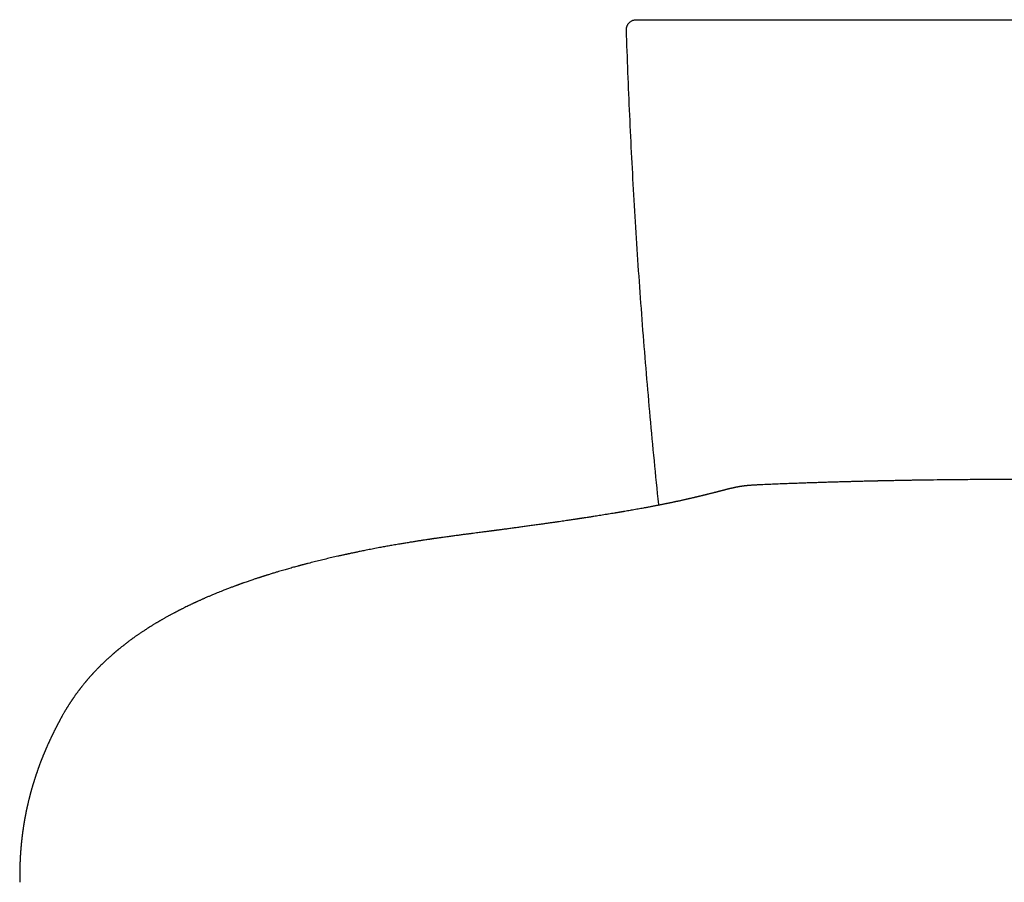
# Model space of a CAD drawing. Header units: millimetres. Extents: x 8 to 562, y 12 to 805.
# Tile 6 of 256: x 265 to 315, y 333 to 376. Entities that reach past the tile are written whole.
import ezdxf

# ---------------------------------------------------------------- set-up
doc = ezdxf.new("R2010")
doc.units = ezdxf.units.MM

msp = doc.modelspace()

# ---------------------------------------------------------------- linework, layer by layer
at = {"color": 7, "linetype": 'Continuous', "lineweight": 30}
for p, q in [((297.075, 376.029), (331.921, 376.029)), ((286.246, 350.004), (286.251, 350.005))]:
    msp.add_line(p, q, dxfattribs=at)
msp.add_open_spline([(295.515, 375.512), (295.515, 375.529), (295.515, 375.562), (295.521, 375.612), (295.532, 375.661), (295.547, 375.709), (295.568, 375.755), (295.593, 375.798), (295.622, 375.839), (295.655, 375.877), (295.692, 375.911), (295.731, 375.942), (295.774, 375.968), (295.819, 375.99), (295.866, 376.007), (295.915, 376.019), (295.965, 376.027), (295.998, 376.028), (296.015, 376.029)], degree=3, dxfattribs=at)
for points, knots in [([(296.015, 376.029), (296.016, 376.029), (296.018, 376.029), (296.034, 376.029), (296.06, 376.029), (296.096, 376.029), (296.142, 376.029), (296.198, 376.029), (296.265, 376.029), (296.343, 376.029), (296.429, 376.029), (296.523, 376.029), (296.624, 376.029), (296.73, 376.029), (296.842, 376.029), (296.957, 376.029), (297.036, 376.029), (297.075, 376.029)], [0, 0, 0, 0, 0.066455, 0.13318, 0.199891, 0.266327, 0.331195, 0.39606, 0.464268, 0.532652, 0.600837, 0.667266, 0.733885, 0.800295, 0.866793, 0.933506, 1, 1, 1, 1]), ([(297.146, 351.633), (297.145, 351.646), (297.065, 352.391), (296.92, 353.868), (296.713, 356.059), (296.523, 358.243), (296.347, 360.421), (296.186, 362.599), (296.038, 364.778), (295.905, 366.943), (295.787, 369.095), (295.682, 371.234), (295.591, 373.373), (295.54, 374.799), (295.515, 375.512)], [0, 0, 0, 0, 0.0015956, 0.093571, 0.1855417, 0.2767567, 0.3679729, 0.4591917, 0.5504124, 0.6416341, 0.7312272, 0.8208198, 0.9104111, 1, 1, 1, 1]), ([(326.82, 352.652), (326.693, 352.658), (326.444, 352.669), (326.077, 352.684), (325.723, 352.699), (325.381, 352.712), (325.053, 352.724), (324.743, 352.735), (324.451, 352.746), (324.177, 352.755), (323.914, 352.764), (323.662, 352.772), (323.418, 352.779), (323.181, 352.787), (322.951, 352.794), (322.735, 352.8), (322.532, 352.806), (322.341, 352.811), (322.167, 352.816), (322.008, 352.82), (321.864, 352.823), (321.731, 352.827), (321.61, 352.83), (321.502, 352.833), (321.407, 352.835), (321.324, 352.837), (321.252, 352.839), (321.189, 352.84), (321.137, 352.841), (321.091, 352.842), (321.052, 352.843), (321.019, 352.844), (320.992, 352.845), (320.966, 352.845), (320.932, 352.846), (320.884, 352.847), (320.82, 352.849), (320.747, 352.85), (320.665, 352.852), (320.576, 352.854), (320.48, 352.856), (320.38, 352.858), (320.278, 352.86), (320.125, 352.863), (319.919, 352.868), (319.655, 352.873), (319.377, 352.878), (319.086, 352.883), (318.783, 352.887), (318.469, 352.892), (318.142, 352.897), (317.803, 352.901), (317.45, 352.905), (317.084, 352.909), (316.706, 352.912), (316.319, 352.915), (315.856, 352.918), (315.321, 352.92), (314.628, 352.922), (313.852, 352.921), (312.996, 352.917), (312.15, 352.911), (311.347, 352.903), (310.586, 352.893), (310.042, 352.885), (309.68, 352.879), (309.501, 352.875), (309.332, 352.872), (309.172, 352.869), (309.023, 352.866), (308.88, 352.863), (308.743, 352.861), (308.614, 352.858), (308.498, 352.856), (308.394, 352.853), (308.302, 352.851), (308.223, 352.85), (308.159, 352.848), (308.108, 352.847), (308.07, 352.846), (308.04, 352.845), (308.018, 352.845), (308, 352.845), (307.983, 352.844), (307.961, 352.844), (307.927, 352.843), (307.879, 352.842), (307.816, 352.84), (307.742, 352.838), (307.657, 352.836), (307.561, 352.834), (307.454, 352.831), (307.335, 352.829), (307.204, 352.825), (307.062, 352.822), (306.903, 352.817), (306.726, 352.813), (306.53, 352.807), (306.32, 352.801), (306.096, 352.795), (305.865, 352.788), (305.63, 352.781), (305.39, 352.773), (305.138, 352.765), (304.875, 352.757), (304.601, 352.747), (304.315, 352.738), (304.007, 352.726), (303.676, 352.714), (303.322, 352.701), (302.953, 352.686), (302.571, 352.67), (302.312, 352.658), (302.18, 352.652)], [0, 0, 0, 0, 0.015562, 0.030585, 0.045071, 0.059021, 0.072437, 0.085319, 0.096977, 0.108162, 0.118875, 0.129117, 0.138887, 0.148736, 0.158056, 0.166849, 0.175113, 0.18285, 0.190061, 0.196377, 0.202226, 0.207607, 0.212521, 0.216967, 0.220748, 0.224109, 0.227052, 0.229576, 0.231682, 0.233453, 0.235128, 0.236461, 0.23745, 0.238365, 0.239584, 0.241642, 0.244225, 0.247331, 0.250548, 0.254183, 0.258121, 0.262169, 0.266324, 0.270586, 0.280705, 0.291379, 0.302608, 0.314391, 0.326728, 0.339384, 0.352575, 0.3663, 0.380559, 0.395353, 0.41068, 0.426458, 0.442229, 0.466856, 0.491295, 0.526301, 0.560906, 0.595107, 0.628899, 0.658296, 0.687372, 0.694929, 0.702208, 0.709072, 0.715522, 0.721556, 0.727176, 0.732913, 0.738141, 0.742862, 0.747074, 0.750778, 0.753973, 0.756661, 0.758595, 0.76014, 0.761297, 0.762291, 0.762796, 0.763424, 0.764337, 0.765536, 0.76758, 0.770132, 0.773193, 0.77661, 0.780496, 0.784852, 0.789677, 0.794971, 0.800735, 0.806969, 0.814369, 0.822339, 0.830878, 0.839988, 0.849669, 0.858965, 0.868733, 0.878975, 0.889691, 0.900881, 0.912546, 0.924687, 0.938592, 0.953074, 0.968136, 0.983777, 1, 1, 1, 1]), ([(302.181, 352.652), (302.163, 352.651), (302.129, 352.65), (302.082, 352.647), (302.043, 352.645), (302.011, 352.644), (301.987, 352.643), (301.968, 352.642), (301.952, 352.641), (301.935, 352.64), (301.917, 352.639), (301.888, 352.637), (301.848, 352.634), (301.792, 352.631), (301.735, 352.627), (301.68, 352.622), (301.634, 352.618), (301.591, 352.614), (301.55, 352.61), (301.514, 352.606), (301.482, 352.603), (301.457, 352.6), (301.437, 352.598), (301.42, 352.595), (301.401, 352.593), (301.382, 352.591), (301.363, 352.588), (301.345, 352.586), (301.329, 352.583), (301.315, 352.581), (301.304, 352.58), (301.293, 352.578), (301.28, 352.576), (301.263, 352.573), (301.245, 352.571), (301.226, 352.567), (301.209, 352.565), (301.193, 352.562), (301.178, 352.559), (301.16, 352.556), (301.139, 352.553), (301.117, 352.549), (301.095, 352.545), (301.076, 352.541), (301.06, 352.538), (301.047, 352.535), (301.035, 352.533), (301.025, 352.531), (301.011, 352.528), (300.996, 352.525), (300.978, 352.521), (300.959, 352.517), (300.938, 352.513), (300.915, 352.508), (300.889, 352.502), (300.862, 352.496), (300.836, 352.49), (300.812, 352.485), (300.792, 352.48), (300.772, 352.476), (300.755, 352.471), (300.739, 352.468), (300.725, 352.464), (300.71, 352.461), (300.693, 352.457), (300.673, 352.452), (300.65, 352.446), (300.626, 352.44), (300.603, 352.435), (300.578, 352.429), (300.553, 352.422), (300.527, 352.416), (300.5, 352.409), (300.47, 352.401), (300.438, 352.393), (300.404, 352.385), (300.371, 352.376), (300.34, 352.368), (300.31, 352.361), (300.282, 352.353), (300.253, 352.346), (300.224, 352.338), (300.195, 352.331), (300.166, 352.323), (300.139, 352.316), (300.114, 352.31), (300.092, 352.304), (300.069, 352.298), (300.042, 352.291), (300.009, 352.283), (299.972, 352.273), (299.931, 352.263), (299.885, 352.251), (299.833, 352.238), (299.783, 352.225), (299.734, 352.213), (299.689, 352.202), (299.644, 352.19), (299.599, 352.179), (299.558, 352.169), (299.518, 352.159), (299.478, 352.149), (299.437, 352.139), (299.392, 352.128), (299.344, 352.116), (299.295, 352.104), (299.246, 352.092), (299.196, 352.08), (299.146, 352.068), (299.103, 352.058), (299.069, 352.05), (299.044, 352.044), (299.021, 352.038), (298.998, 352.033), (298.973, 352.027), (298.946, 352.021), (298.916, 352.014), (298.88, 352.005), (298.835, 351.995), (298.78, 351.982), (298.731, 351.971), (298.689, 351.961), (298.657, 351.954), (298.623, 351.946), (298.592, 351.939), (298.565, 351.933), (298.542, 351.928), (298.524, 351.924), (298.508, 351.92), (298.493, 351.917), (298.47, 351.912), (298.437, 351.904), (298.391, 351.894), (298.335, 351.882), (298.27, 351.867), (298.197, 351.851), (298.132, 351.837), (298.08, 351.826), (298.046, 351.819), (298.019, 351.813), (297.997, 351.808), (297.978, 351.804), (297.95, 351.798), (297.91, 351.79), (297.857, 351.778), (297.795, 351.765), (297.734, 351.753), (297.675, 351.74), (297.623, 351.73), (297.572, 351.719), (297.527, 351.71), (297.476, 351.699), (297.415, 351.687), (297.339, 351.672), (297.259, 351.656), (297.176, 351.639), (297.098, 351.624), (297.029, 351.61), (296.972, 351.599), (296.921, 351.589), (296.875, 351.58), (296.826, 351.571), (296.772, 351.561), (296.701, 351.547), (296.619, 351.532), (296.531, 351.515), (296.449, 351.5), (296.353, 351.482), (296.24, 351.462), (296.105, 351.437), (295.964, 351.412), (295.827, 351.388), (295.695, 351.365), (295.567, 351.342), (295.46, 351.324), (295.376, 351.31), (295.323, 351.301), (295.273, 351.292), (295.23, 351.285), (295.194, 351.279), (295.166, 351.274), (295.143, 351.27), (295.12, 351.266), (295.092, 351.262), (295.058, 351.256), (295.017, 351.249), (294.971, 351.241), (294.887, 351.227), (294.769, 351.208), (294.614, 351.182), (294.459, 351.157), (294.303, 351.132), (294.156, 351.109), (294.015, 351.086), (293.868, 351.063), (293.713, 351.039), (293.551, 351.014), (293.426, 350.995), (293.337, 350.981), (293.284, 350.973), (293.238, 350.966), (293.199, 350.96), (293.169, 350.956), (293.144, 350.952), (293.118, 350.948), (293.084, 350.943), (293.039, 350.936), (292.981, 350.927), (292.915, 350.917), (292.835, 350.906), (292.74, 350.891), (292.627, 350.875), (292.503, 350.856), (292.367, 350.836), (292.219, 350.815), (292.062, 350.792), (291.896, 350.768), (291.723, 350.744), (291.543, 350.718), (291.361, 350.692), (291.155, 350.663), (290.926, 350.631), (290.676, 350.597), (290.436, 350.564), (290.206, 350.532), (289.985, 350.502), (289.802, 350.478), (289.655, 350.458), (289.543, 350.443), (289.434, 350.429), (289.328, 350.415), (289.228, 350.401), (289.143, 350.39), (289.073, 350.381), (289.017, 350.373), (288.967, 350.367), (288.924, 350.361), (288.886, 350.356), (288.855, 350.352), (288.829, 350.349), (288.806, 350.346), (288.782, 350.342), (288.752, 350.339), (288.711, 350.333), (288.656, 350.326), (288.585, 350.317), (288.503, 350.306), (288.408, 350.293), (288.301, 350.279), (288.182, 350.264), (288.048, 350.246), (287.9, 350.227), (287.736, 350.206), (287.559, 350.183), (287.369, 350.158), (287.167, 350.131), (286.953, 350.103), (286.729, 350.072), (286.491, 350.04), (286.329, 350.018), (286.246, 350.006)], [0, 0, 0, 0, 0.0026485, 0.0049072, 0.0067769, 0.0082586, 0.0094587, 0.0102356, 0.0110035, 0.0118404, 0.0127471, 0.0137242, 0.016308, 0.0190463, 0.022736, 0.0258787, 0.0287094, 0.0319491, 0.0347405, 0.0376633, 0.0402078, 0.0423519, 0.0438816, 0.0452821, 0.0467707, 0.0488524, 0.0505813, 0.0524668, 0.0541112, 0.0554818, 0.0565793, 0.0575332, 0.0589957, 0.0608609, 0.0630821, 0.0651157, 0.0672453, 0.0689435, 0.0708849, 0.073154, 0.0757531, 0.0786978, 0.0819109, 0.0845292, 0.0867112, 0.0884615, 0.0900387, 0.0915962, 0.0931339, 0.095717, 0.0983941, 0.1012202, 0.1042815, 0.107829, 0.1118749, 0.1161425, 0.1204577, 0.1238817, 0.1272641, 0.1303276, 0.1330447, 0.1354154, 0.1375259, 0.1398503, 0.1424614, 0.1457888, 0.1494889, 0.1533227, 0.1569427, 0.160346, 0.1644754, 0.168281, 0.1722373, 0.1767793, 0.1816347, 0.1865885, 0.1914019, 0.1960747, 0.1999194, 0.2038102, 0.2077478, 0.2117322, 0.215739, 0.2194195, 0.2231919, 0.2263529, 0.228927, 0.2315354, 0.2350761, 0.2390589, 0.2434835, 0.2483517, 0.2537008, 0.2595436, 0.2658797, 0.2705218, 0.2753966, 0.2802786, 0.2848324, 0.2890551, 0.2929506, 0.2967472, 0.30058, 0.3050047, 0.3094768, 0.3139762, 0.3184556, 0.3229132, 0.3273489, 0.3315476, 0.3340328, 0.3361824, 0.3380059, 0.3398476, 0.3418812, 0.3441069, 0.3465246, 0.3491344, 0.3530118, 0.3573358, 0.3621071, 0.3645116, 0.3670156, 0.3696188, 0.3720648, 0.374131, 0.3758176, 0.3771244, 0.3781599, 0.3792811, 0.3805162, 0.3832737, 0.3864706, 0.3906117, 0.395233, 0.4003317, 0.4059079, 0.4087426, 0.4110719, 0.4128941, 0.4142208, 0.4154718, 0.416859, 0.4198859, 0.4234097, 0.4274703, 0.4321184, 0.435341, 0.4387958, 0.4421674, 0.4450621, 0.4474984, 0.4518398, 0.4565413, 0.4615307, 0.4666357, 0.4718487, 0.4756412, 0.4790696, 0.4820708, 0.484649, 0.4873524, 0.4905676, 0.4942946, 0.4997242, 0.5047613, 0.5093961, 0.5137309, 0.5211357, 0.5285045, 0.5362215, 0.5443928, 0.5508321, 0.5576837, 0.5649575, 0.5679306, 0.5708753, 0.5734828, 0.5757287, 0.5776128, 0.5791351, 0.580156, 0.581273, 0.5827177, 0.5844905, 0.5865911, 0.5890198, 0.5917767, 0.5996387, 0.6071683, 0.6154645, 0.6233143, 0.6307169, 0.6376723, 0.6443072, 0.652656, 0.6606191, 0.6681958, 0.6709374, 0.6735892, 0.6758739, 0.6777327, 0.6791657, 0.6802653, 0.681463, 0.6828135, 0.6852444, 0.6880451, 0.6912122, 0.6947459, 0.6995829, 0.7049716, 0.7109123, 0.7174049, 0.7244497, 0.7320469, 0.7397164, 0.7478777, 0.7564881, 0.7650374, 0.773378, 0.7854029, 0.796965, 0.8080637, 0.8186985, 0.8288687, 0.8385738, 0.8438807, 0.8490374, 0.854044, 0.8589003, 0.8635655, 0.8677782, 0.8706104, 0.8731619, 0.8754327, 0.8774228, 0.8791322, 0.8805609, 0.8817088, 0.8827093, 0.8837137, 0.8850554, 0.8867346, 0.8893892, 0.8926017, 0.8963721, 0.9007004, 0.9055869, 0.9110315, 0.9170343, 0.9239062, 0.9313883, 0.9394807, 0.9481835, 0.9574968, 0.9672383, 0.977569, 0.9884894, 1, 1, 1, 1]), ([(286.251, 350.008), (286.232, 350.005), (286.184, 349.998), (286.109, 349.988), (286.029, 349.976), (285.96, 349.966), (285.901, 349.958), (285.852, 349.951), (285.813, 349.945), (285.785, 349.941), (285.765, 349.938), (285.748, 349.936), (285.726, 349.932), (285.691, 349.927), (285.643, 349.92), (285.584, 349.911), (285.516, 349.901), (285.417, 349.886), (285.286, 349.866), (285.119, 349.841), (284.939, 349.812), (284.747, 349.782), (284.545, 349.749), (284.34, 349.715), (284.114, 349.677), (283.87, 349.635), (283.61, 349.589), (283.36, 349.544), (283.145, 349.504), (282.962, 349.47), (282.811, 349.441), (282.663, 349.412), (282.521, 349.384), (282.386, 349.358), (282.263, 349.333), (282.151, 349.31), (282.051, 349.29), (281.959, 349.271), (281.877, 349.253), (281.8, 349.237), (281.729, 349.222), (281.663, 349.208), (281.614, 349.198), (281.574, 349.189), (281.539, 349.182), (281.497, 349.173), (281.447, 349.162), (281.389, 349.149), (281.322, 349.135), (281.249, 349.118), (281.171, 349.101), (281.093, 349.084), (280.94, 349.049), (280.715, 348.998), (280.419, 348.928), (280.125, 348.857), (279.829, 348.784), (279.608, 348.728), (279.463, 348.69), (279.397, 348.673), (279.335, 348.657), (279.281, 348.642), (279.234, 348.63), (279.195, 348.619), (279.164, 348.611), (279.139, 348.605), (279.118, 348.599), (279.095, 348.593), (279.068, 348.585), (279.036, 348.577), (278.98, 348.562), (278.897, 348.539), (278.787, 348.509), (278.667, 348.475), (278.547, 348.442), (278.426, 348.407), (278.306, 348.373), (278.176, 348.335), (278.037, 348.294), (277.912, 348.257), (277.805, 348.224), (277.716, 348.197), (277.625, 348.169), (277.543, 348.144), (277.473, 348.122), (277.42, 348.105), (277.378, 348.092), (277.345, 348.081), (277.316, 348.072), (277.284, 348.062), (277.247, 348.05), (277.204, 348.036), (277.159, 348.022), (277.111, 348.006), (277.061, 347.99), (277.002, 347.971), (276.936, 347.949), (276.862, 347.924), (276.782, 347.897), (276.695, 347.868), (276.603, 347.837), (276.506, 347.803), (276.404, 347.768), (276.32, 347.738), (276.254, 347.715), (276.209, 347.699), (276.163, 347.682), (276.117, 347.666), (276.073, 347.65), (276.033, 347.635), (275.997, 347.622), (275.968, 347.612), (275.945, 347.603), (275.924, 347.596), (275.894, 347.584), (275.85, 347.568), (275.79, 347.546), (275.721, 347.52), (275.644, 347.491), (275.562, 347.46), (275.475, 347.426), (275.385, 347.392), (275.279, 347.35), (275.158, 347.302), (275.026, 347.249), (274.91, 347.201), (274.809, 347.16), (274.726, 347.125), (274.651, 347.094), (274.582, 347.064), (274.513, 347.035), (274.44, 347.003), (274.373, 346.974), (274.314, 346.948), (274.263, 346.926), (274.209, 346.902), (274.153, 346.877), (274.094, 346.851), (274.035, 346.824), (273.981, 346.799), (273.936, 346.779), (273.901, 346.763), (273.871, 346.749), (273.846, 346.737), (273.825, 346.727), (273.805, 346.718), (273.781, 346.707), (273.75, 346.692), (273.711, 346.674), (273.665, 346.652), (273.614, 346.628), (273.56, 346.602), (273.483, 346.565), (273.387, 346.518), (273.291, 346.471), (273.216, 346.433), (273.163, 346.406), (273.114, 346.382), (273.072, 346.36), (273.036, 346.342), (273.006, 346.327), (272.977, 346.312), (272.945, 346.295), (272.907, 346.275), (272.866, 346.254), (272.823, 346.231), (272.771, 346.204), (272.712, 346.172), (272.65, 346.139), (272.594, 346.109), (272.541, 346.08), (272.487, 346.05), (272.429, 346.018), (272.371, 345.986), (272.316, 345.955), (272.263, 345.925), (272.21, 345.895), (272.161, 345.866), (272.117, 345.841), (272.078, 345.818), (272.042, 345.797), (272.006, 345.776), (271.968, 345.753), (271.924, 345.727), (271.874, 345.698), (271.821, 345.666), (271.766, 345.632), (271.707, 345.596), (271.652, 345.562), (271.603, 345.531), (271.564, 345.507), (271.53, 345.485), (271.498, 345.465), (271.464, 345.443), (271.427, 345.419), (271.383, 345.391), (271.335, 345.36), (271.282, 345.325), (271.226, 345.288), (271.171, 345.252), (271.12, 345.217), (271.072, 345.185), (271.026, 345.153), (270.976, 345.119), (270.923, 345.082), (270.871, 345.045), (270.824, 345.013), (270.783, 344.983), (270.746, 344.957), (270.71, 344.931), (270.673, 344.904), (270.633, 344.874), (270.59, 344.843), (270.547, 344.811), (270.507, 344.781), (270.47, 344.753), (270.434, 344.725), (270.397, 344.697), (270.358, 344.667), (270.318, 344.637), (270.28, 344.607), (270.245, 344.579), (270.203, 344.546), (270.154, 344.507), (270.095, 344.46), (270.048, 344.421), (270.013, 344.393), (269.992, 344.376), (269.972, 344.36), (269.955, 344.345), (269.939, 344.332), (269.924, 344.319), (269.909, 344.306), (269.89, 344.291), (269.869, 344.273), (269.846, 344.254), (269.823, 344.234), (269.8, 344.215), (269.779, 344.196), (269.753, 344.174), (269.725, 344.15), (269.694, 344.123), (269.663, 344.096), (269.629, 344.066), (269.593, 344.034), (269.556, 344.001), (269.517, 343.966), (269.478, 343.93), (269.438, 343.894), (269.398, 343.856), (269.361, 343.822), (269.329, 343.792), (269.304, 343.768), (269.28, 343.745), (269.256, 343.723), (269.215, 343.683), (269.158, 343.628), (269.093, 343.564), (269.036, 343.507), (268.985, 343.455), (268.931, 343.4), (268.876, 343.342), (268.817, 343.281), (268.771, 343.232), (268.737, 343.195), (268.718, 343.175), (268.7, 343.155), (268.681, 343.134), (268.659, 343.11), (268.635, 343.084), (268.608, 343.053), (268.579, 343.02), (268.549, 342.987), (268.522, 342.956), (268.494, 342.924), (268.465, 342.891), (268.434, 342.855), (268.407, 342.823), (268.383, 342.795), (268.363, 342.771), (268.344, 342.748), (268.322, 342.722), (268.296, 342.69), (268.262, 342.648), (268.224, 342.602), (268.185, 342.554), (268.154, 342.513), (268.128, 342.481), (268.109, 342.457), (268.09, 342.433), (268.074, 342.411), (268.06, 342.393), (268.047, 342.377), (268.035, 342.361), (268.021, 342.342), (268, 342.315), (267.975, 342.282), (267.947, 342.244), (267.92, 342.207), (267.893, 342.17), (267.866, 342.133), (267.84, 342.098), (267.815, 342.062), (267.79, 342.027), (267.766, 341.992), (267.741, 341.957), (267.72, 341.926), (267.703, 341.901), (267.691, 341.884), (267.681, 341.869), (267.672, 341.856), (267.663, 341.843), (267.653, 341.829), (267.641, 341.81), (267.625, 341.786), (267.607, 341.759), (267.589, 341.731), (267.571, 341.705), (267.556, 341.681), (267.543, 341.662), (267.531, 341.643), (267.518, 341.623), (267.5, 341.594), (267.478, 341.559), (267.453, 341.52), (267.43, 341.483), (267.407, 341.445), (267.384, 341.408), (267.361, 341.37), (267.337, 341.33), (267.315, 341.294), (267.299, 341.265), (267.284, 341.242), (267.264, 341.207), (267.24, 341.165), (267.213, 341.118), (267.189, 341.076), (267.166, 341.034), (267.143, 340.993), (267.12, 340.951), (267.098, 340.91), (267.079, 340.875), (267.063, 340.846), (267.05, 340.821), (267.036, 340.796), (267.021, 340.767), (267.004, 340.736), (266.986, 340.701), (266.967, 340.665), (266.948, 340.629), (266.93, 340.595), (266.915, 340.567), (266.903, 340.543), (266.893, 340.524), (266.883, 340.504), (266.873, 340.484), (266.862, 340.463), (266.851, 340.442), (266.84, 340.419), (266.826, 340.393), (266.812, 340.363), (266.794, 340.328), (266.775, 340.291), (266.756, 340.251), (266.738, 340.215), (266.722, 340.182), (266.708, 340.153), (266.695, 340.127), (266.684, 340.104), (266.673, 340.082), (266.663, 340.061), (266.654, 340.042), (266.645, 340.023), (266.635, 340.002), (266.624, 339.978), (266.61, 339.95), (266.595, 339.916), (266.577, 339.879), (266.56, 339.842), (266.544, 339.807), (266.527, 339.771), (266.509, 339.731), (266.488, 339.686), (266.468, 339.641), (266.449, 339.599), (266.432, 339.559), (266.414, 339.518), (266.396, 339.478), (266.379, 339.438), (266.363, 339.402), (266.349, 339.368), (266.337, 339.34), (266.326, 339.315), (266.315, 339.289), (266.303, 339.26), (266.291, 339.231), (266.278, 339.201), (266.266, 339.172), (266.254, 339.142), (266.24, 339.108), (266.224, 339.07), (266.208, 339.03), (266.192, 338.99), (266.177, 338.952), (266.162, 338.916), (266.15, 338.883), (266.139, 338.855), (266.128, 338.829), (266.117, 338.801), (266.105, 338.768), (266.09, 338.729), (266.073, 338.685), (266.056, 338.64), (266.04, 338.595), (266.024, 338.554), (266.01, 338.516), (265.997, 338.48), (265.984, 338.445), (265.972, 338.411), (265.961, 338.378), (265.949, 338.344), (265.935, 338.307), (265.921, 338.266), (265.907, 338.226), (265.895, 338.189), (265.883, 338.155), (265.872, 338.123), (265.861, 338.091), (265.85, 338.057), (265.837, 338.019), (265.824, 337.98), (265.811, 337.939), (265.797, 337.897), (265.784, 337.854), (265.77, 337.812), (265.757, 337.771), (265.745, 337.732), (265.734, 337.695), (265.724, 337.663), (265.716, 337.637), (265.71, 337.616), (265.703, 337.594), (265.696, 337.57), (265.688, 337.543), (265.68, 337.515), (265.666, 337.469), (265.648, 337.406), (265.629, 337.341), (265.615, 337.291), (265.606, 337.257), (265.597, 337.224), (265.588, 337.192), (265.58, 337.161), (265.571, 337.129), (265.562, 337.095), (265.553, 337.061), (265.544, 337.028), (265.536, 336.996), (265.528, 336.964), (265.52, 336.932), (265.511, 336.899), (265.503, 336.864), (265.491, 336.817), (265.477, 336.758), (265.462, 336.698), (265.451, 336.65), (265.443, 336.616), (265.436, 336.585), (265.429, 336.555), (265.422, 336.523), (265.414, 336.49), (265.407, 336.456), (265.4, 336.426), (265.394, 336.399), (265.389, 336.373), (265.383, 336.346), (265.377, 336.317), (265.37, 336.286), (265.364, 336.254), (265.357, 336.221), (265.351, 336.192), (265.346, 336.167), (265.342, 336.147), (265.338, 336.128), (265.334, 336.109), (265.331, 336.089), (265.326, 336.067), (265.321, 336.043), (265.316, 336.017), (265.312, 335.991), (265.307, 335.966), (265.303, 335.943), (265.298, 335.919), (265.293, 335.893), (265.288, 335.863), (265.282, 335.831), (265.276, 335.795), (265.27, 335.758), (265.263, 335.722), (265.257, 335.686), (265.251, 335.65), (265.245, 335.612), (265.239, 335.573), (265.233, 335.535), (265.227, 335.498), (265.221, 335.462), (265.215, 335.423), (265.209, 335.383), (265.204, 335.348), (265.2, 335.319), (265.197, 335.296), (265.193, 335.273), (265.19, 335.248), (265.186, 335.219), (265.182, 335.187), (265.177, 335.156), (265.174, 335.128), (265.171, 335.104), (265.168, 335.082), (265.165, 335.061), (265.162, 335.038), (265.159, 335.013), (265.156, 334.987), (265.153, 334.96), (265.149, 334.933), (265.147, 334.909), (265.144, 334.887), (265.142, 334.867), (265.139, 334.846), (265.137, 334.822), (265.134, 334.795), (265.13, 334.764), (265.127, 334.734), (265.124, 334.708), (265.122, 334.688), (265.121, 334.673), (265.119, 334.659), (265.118, 334.643), (265.116, 334.624), (265.114, 334.602), (265.111, 334.577), (265.109, 334.551), (265.107, 334.526), (265.105, 334.504), (265.103, 334.482), (265.101, 334.46), (265.099, 334.437), (265.097, 334.412), (265.094, 334.385), (265.092, 334.359), (265.09, 334.334), (265.088, 334.313), (265.087, 334.296), (265.086, 334.278), (265.084, 334.261), (265.083, 334.24), (265.081, 334.215), (265.079, 334.186), (265.077, 334.154), (265.075, 334.124), (265.073, 334.096), (265.071, 334.072), (265.07, 334.05), (265.069, 334.031), (265.068, 334.014), (265.067, 333.996), (265.065, 333.975), (265.064, 333.951), (265.063, 333.925), (265.061, 333.896), (265.06, 333.868), (265.058, 333.84), (265.057, 333.816), (265.056, 333.796), (265.055, 333.779), (265.054, 333.763), (265.054, 333.748), (265.053, 333.733), (265.053, 333.717), (265.052, 333.698), (265.051, 333.674), (265.05, 333.648), (265.049, 333.621), (265.048, 333.596), (265.047, 333.575), (265.046, 333.556), (265.046, 333.534), (265.045, 333.507), (265.044, 333.476), (265.043, 333.445), (265.042, 333.414), (265.042, 333.384), (265.041, 333.357), (265.041, 333.33), (265.04, 333.302), (265.039, 333.27), (265.039, 333.235), (265.038, 333.199), (265.038, 333.161), (265.038, 333.124), (265.037, 333.086), (265.037, 333.049), (265.037, 333.011), (265.037, 332.967), (265.037, 332.918), (265.037, 332.873), (265.037, 332.837), (265.038, 332.811), (265.038, 332.78), (265.038, 332.736), (265.039, 332.701), (265.039, 332.682)], [0, 0, 0, 0, 0.001121, 0.00296, 0.004591, 0.006013, 0.007226, 0.008231, 0.009027, 0.009614, 0.009992, 0.010255, 0.010634, 0.011378, 0.012371, 0.013614, 0.015047, 0.016555, 0.019729, 0.02318, 0.026908, 0.030913, 0.035192, 0.039528, 0.043772, 0.049456, 0.054965, 0.060298, 0.065456, 0.068797, 0.072059, 0.075244, 0.07835, 0.081309, 0.084051, 0.086439, 0.088634, 0.090638, 0.092449, 0.094069, 0.095743, 0.097145, 0.098427, 0.099042, 0.099792, 0.100725, 0.101841, 0.10314, 0.104622, 0.106287, 0.108053, 0.109809, 0.111556, 0.118334, 0.125067, 0.131732, 0.138552, 0.145543, 0.147161, 0.148767, 0.150222, 0.151502, 0.152606, 0.153534, 0.154286, 0.154822, 0.15526, 0.155796, 0.15645, 0.157222, 0.15806, 0.160467, 0.163111, 0.165991, 0.169107, 0.17179, 0.174714, 0.177887, 0.181308, 0.184977, 0.187102, 0.189301, 0.191576, 0.193904, 0.195518, 0.196853, 0.197908, 0.198683, 0.199366, 0.20012, 0.201098, 0.202184, 0.203338, 0.204561, 0.205853, 0.207213, 0.20902, 0.210936, 0.212979, 0.215226, 0.217687, 0.220175, 0.222848, 0.225705, 0.226878, 0.22808, 0.22931, 0.230568, 0.23176, 0.232791, 0.233819, 0.234616, 0.235184, 0.235699, 0.236283, 0.237636, 0.239226, 0.241181, 0.243284, 0.245534, 0.247932, 0.250466, 0.25299, 0.256847, 0.260572, 0.264164, 0.266795, 0.2692, 0.271367, 0.273299, 0.275239, 0.277373, 0.279706, 0.281125, 0.28263, 0.284221, 0.285898, 0.287661, 0.28951, 0.291283, 0.292505, 0.293574, 0.294492, 0.295258, 0.295873, 0.296404, 0.297076, 0.29806, 0.29926, 0.300676, 0.302309, 0.304021, 0.305693, 0.309475, 0.313033, 0.314861, 0.316602, 0.318157, 0.319511, 0.320666, 0.321624, 0.322454, 0.323492, 0.324737, 0.326138, 0.327562, 0.329003, 0.331241, 0.333374, 0.335199, 0.336831, 0.338655, 0.340656, 0.342771, 0.344509, 0.346325, 0.348205, 0.349939, 0.351461, 0.352766, 0.354019, 0.355248, 0.356475, 0.358089, 0.359875, 0.361766, 0.363753, 0.365859, 0.36809, 0.369717, 0.371144, 0.372373, 0.37351, 0.374637, 0.376103, 0.37769, 0.379467, 0.381505, 0.38365, 0.385758, 0.387749, 0.389535, 0.391201, 0.393147, 0.395289, 0.397334, 0.399281, 0.400771, 0.402228, 0.403651, 0.405071, 0.406633, 0.408461, 0.410251, 0.411886, 0.4134, 0.414857, 0.416373, 0.417987, 0.41973, 0.421347, 0.422803, 0.424216, 0.426644, 0.429164, 0.431833, 0.432774, 0.433719, 0.434585, 0.435362, 0.436048, 0.43665, 0.437347, 0.438137, 0.439075, 0.440151, 0.44122, 0.442244, 0.44322, 0.444146, 0.4457, 0.447071, 0.44835, 0.450039, 0.451707, 0.453395, 0.45521, 0.457178, 0.459012, 0.460864, 0.462967, 0.464313, 0.46555, 0.466676, 0.467786, 0.469024, 0.472743, 0.476316, 0.478836, 0.481443, 0.484175, 0.48726, 0.490163, 0.493492, 0.494651, 0.495684, 0.496595, 0.4976, 0.498803, 0.500186, 0.501568, 0.503394, 0.505068, 0.506575, 0.507978, 0.509798, 0.511574, 0.51338, 0.51452, 0.515743, 0.516912, 0.517912, 0.519578, 0.521704, 0.524011, 0.526403, 0.528793, 0.529924, 0.53115, 0.53238, 0.533428, 0.534292, 0.535009, 0.535806, 0.536707, 0.537713, 0.539749, 0.54157, 0.543273, 0.545118, 0.546926, 0.54859, 0.550293, 0.552041, 0.553655, 0.555333, 0.557213, 0.558112, 0.558926, 0.55965, 0.560285, 0.560835, 0.56146, 0.562408, 0.563587, 0.564919, 0.56619, 0.5676, 0.568756, 0.569598, 0.570391, 0.571369, 0.572529, 0.574562, 0.576381, 0.578085, 0.579931, 0.581737, 0.583372, 0.585464, 0.587463, 0.588465, 0.589543, 0.590878, 0.593361, 0.595582, 0.597506, 0.599429, 0.601445, 0.603561, 0.60561, 0.607548, 0.608875, 0.610081, 0.611326, 0.612765, 0.614397, 0.616105, 0.618037, 0.619881, 0.62162, 0.623151, 0.624212, 0.625162, 0.626146, 0.627178, 0.62826, 0.629242, 0.630402, 0.631741, 0.633259, 0.634899, 0.636988, 0.638999, 0.640832, 0.642484, 0.643953, 0.645243, 0.646419, 0.647516, 0.648579, 0.649555, 0.650453, 0.651466, 0.652669, 0.654028, 0.655796, 0.657712, 0.65963, 0.661398, 0.663016, 0.665142, 0.667449, 0.669837, 0.671848, 0.673851, 0.6759, 0.677965, 0.679956, 0.68185, 0.68352, 0.68494, 0.686086, 0.687392, 0.688858, 0.690377, 0.691863, 0.693314, 0.694798, 0.696404, 0.698386, 0.700459, 0.702464, 0.704392, 0.706243, 0.707887, 0.709291, 0.710504, 0.711805, 0.71353, 0.715473, 0.717668, 0.720044, 0.722277, 0.724377, 0.726188, 0.728019, 0.729798, 0.731475, 0.733061, 0.734741, 0.736573, 0.738725, 0.740751, 0.742597, 0.744288, 0.745854, 0.747393, 0.749117, 0.751005, 0.75298, 0.755036, 0.757174, 0.75927, 0.761435, 0.763458, 0.7654, 0.767273, 0.769011, 0.770128, 0.771142, 0.772184, 0.773379, 0.774729, 0.776177, 0.777626, 0.781606, 0.785599, 0.787316, 0.789044, 0.790702, 0.79227, 0.793767, 0.795364, 0.796994, 0.798736, 0.800431, 0.802007, 0.803465, 0.805155, 0.80673, 0.808436, 0.810358, 0.813667, 0.817212, 0.81913, 0.820835, 0.822322, 0.823695, 0.825246, 0.826996, 0.828655, 0.830134, 0.831435, 0.832698, 0.83402, 0.835418, 0.836918, 0.838522, 0.840194, 0.841734, 0.84283, 0.843826, 0.844722, 0.845583, 0.846593, 0.847653, 0.848847, 0.850167, 0.851461, 0.852666, 0.853781, 0.854807, 0.856151, 0.857607, 0.859184, 0.860867, 0.86279, 0.864568, 0.866233, 0.867982, 0.869848, 0.871774, 0.873639, 0.875368, 0.877081, 0.878941, 0.880943, 0.88286, 0.884036, 0.885121, 0.886175, 0.887385, 0.888763, 0.89031, 0.891953, 0.893247, 0.894383, 0.895367, 0.896365, 0.897455, 0.898637, 0.899911, 0.901246, 0.902541, 0.903709, 0.904748, 0.905659, 0.906601, 0.907692, 0.909023, 0.910524, 0.912068, 0.913368, 0.914211, 0.914897, 0.915485, 0.916206, 0.917104, 0.918166, 0.919391, 0.920647, 0.921814, 0.922891, 0.923878, 0.924917, 0.925954, 0.927107, 0.928379, 0.929705, 0.930872, 0.931812, 0.932601, 0.933376, 0.934204, 0.935082, 0.93629, 0.937611, 0.939094, 0.940741, 0.941859, 0.942995, 0.944009, 0.944893, 0.945648, 0.946428, 0.94737, 0.948474, 0.949724, 0.950932, 0.952372, 0.953651, 0.95477, 0.955606, 0.956384, 0.957111, 0.957788, 0.958414, 0.95909, 0.959943, 0.960973, 0.962242, 0.963508, 0.964609, 0.965546, 0.966333, 0.967182, 0.968426, 0.969847, 0.971251, 0.972606, 0.973903, 0.975091, 0.976161, 0.977352, 0.978717, 0.980219, 0.981739, 0.983266, 0.984933, 0.986431, 0.987871, 0.98941, 0.990979, 0.992946, 0.994935, 0.995767, 0.996628, 0.997555, 0.998671, 1, 1, 1, 1])]:
    msp.add_open_spline(points, degree=3, knots=knots, dxfattribs=at)

doc.saveas('drawing.dxf')
